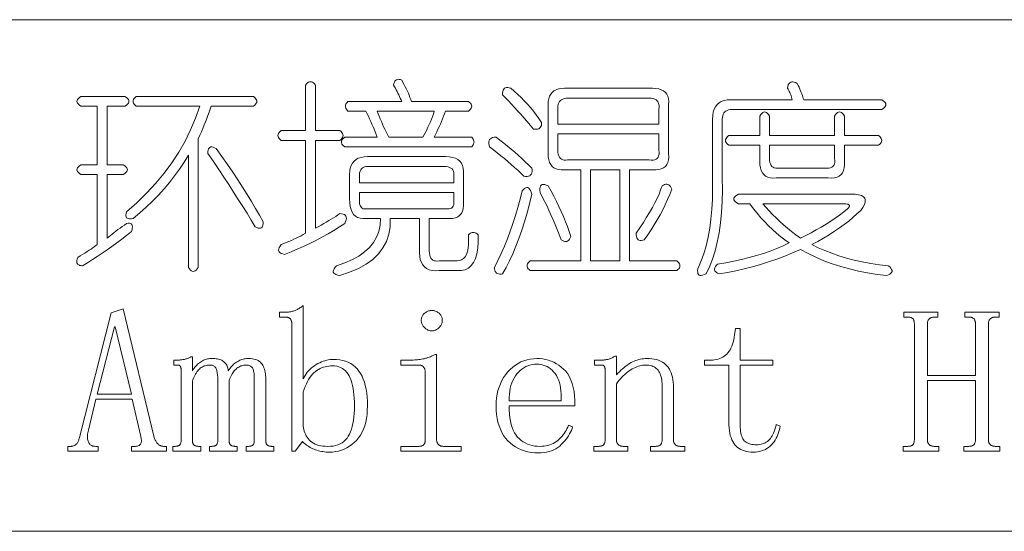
# Model space of a CAD drawing. Extents: x 1 to 297, y 1 to 210.
# Tile 79 of 171: x 175.62 to 185.99, y 29.56 to 34.95. Entities that reach past the tile are written whole.
import ezdxf

# ---------------------------------------------------------------- set-up
doc = ezdxf.new("R2010")
doc.units = 0

msp = doc.modelspace()

# ---------------------------------------------------------------- linework, layer by layer
at = {"color": 7, "lineweight": 13}
for p, q in [((1.306, 34.953), (219.321, 34.953)), ((1.306, 29.565), (219.321, 29.565))]:
    msp.add_line(p, q, dxfattribs=at)
for points in [[(179.554, 34.265), (179.558, 34.281), (179.563, 34.294), (179.569, 34.305), (179.576, 34.314), (179.584, 34.321), (179.593, 34.325), (179.603, 34.326), (179.614, 34.325), (179.626, 34.322), (179.64, 34.316), (179.653, 34.292), (179.666, 34.269), (179.678, 34.246), (179.689, 34.223), (179.7, 34.201), (179.71, 34.178), (179.719, 34.157), (179.727, 34.135), (179.735, 34.114), (179.743, 34.093), (180.342, 34.093), (180.355, 34.083), (180.364, 34.073), (180.371, 34.063), (180.375, 34.052), (180.377, 34.042), (180.375, 34.032), (180.371, 34.021), (180.364, 34.011), (180.355, 34.001), (180.342, 33.991), (180.103, 33.991), (180.092, 33.963), (180.081, 33.936), (180.07, 33.908), (180.059, 33.881), (180.047, 33.853), (180.035, 33.826), (180.022, 33.799), (180.009, 33.771), (179.996, 33.744), (179.982, 33.716), (180.377, 33.716), (180.386, 33.706), (180.393, 33.696), (180.398, 33.685), (180.401, 33.675), (180.402, 33.665), (180.401, 33.655), (180.398, 33.644), (180.393, 33.634), (180.386, 33.624), (180.377, 33.613), (179.04, 33.613), (179.027, 33.624), (179.018, 33.634), (179.011, 33.644), (179.007, 33.655), (179.005, 33.665), (179.007, 33.675), (179.011, 33.685), (179.018, 33.696), (179.027, 33.706), (179.04, 33.716), (179.383, 33.716), (179.372, 33.744), (179.361, 33.771), (179.35, 33.799), (179.339, 33.826), (179.327, 33.853), (179.315, 33.881), (179.302, 33.908), (179.289, 33.936), (179.276, 33.963), (179.262, 33.991), (179.074, 33.991), (179.065, 34.001), (179.057, 34.011), (179.052, 34.021), (179.049, 34.032), (179.048, 34.042), (179.049, 34.052), (179.052, 34.063), (179.057, 34.073), (179.065, 34.083), (179.074, 34.093), (179.64, 34.093), (179.633, 34.111), (179.625, 34.128), (179.618, 34.145), (179.609, 34.162), (179.601, 34.179), (179.592, 34.196), (179.583, 34.213), (179.574, 34.231), (179.564, 34.248)], [(178.731, 34.265), (178.731, 33.785), (178.988, 33.785), (179.001, 33.775), (179.01, 33.764), (179.017, 33.754), (179.021, 33.744), (179.023, 33.733), (179.021, 33.723), (179.017, 33.713), (179.01, 33.703), (179.001, 33.692), (178.988, 33.682), (178.731, 33.682), (178.731, 32.756), (178.761, 32.773), (178.791, 32.79), (178.819, 32.806), (178.846, 32.822), (178.872, 32.838), (178.898, 32.853), (178.922, 32.868), (178.945, 32.882), (178.967, 32.897), (178.988, 32.911), (179.007, 32.91), (179.023, 32.906), (179.036, 32.901), (179.046, 32.894), (179.053, 32.885), (179.056, 32.874), (179.057, 32.86), (179.054, 32.845), (179.048, 32.827), (179.04, 32.808), (178.984, 32.771), (178.926, 32.734), (178.867, 32.699), (178.807, 32.665), (178.744, 32.632), (178.68, 32.6), (178.614, 32.569), (178.546, 32.539), (178.477, 32.51), (178.405, 32.482), (178.387, 32.486), (178.371, 32.492), (178.359, 32.498), (178.35, 32.507), (178.345, 32.516), (178.344, 32.527), (178.345, 32.54), (178.35, 32.553), (178.359, 32.568), (178.371, 32.585), (178.398, 32.595), (178.425, 32.606), (178.452, 32.617), (178.478, 32.629), (178.504, 32.641), (178.529, 32.653), (178.555, 32.665), (178.58, 32.678), (178.604, 32.691), (178.628, 32.705), (178.628, 33.682), (178.371, 33.682), (178.359, 33.692), (178.349, 33.703), (178.342, 33.713), (178.338, 33.723), (178.337, 33.733), (178.338, 33.744), (178.342, 33.754), (178.349, 33.764), (178.359, 33.775), (178.371, 33.785), (178.628, 33.785), (178.628, 34.265), (178.639, 34.277), (178.649, 34.287), (178.659, 34.294), (178.669, 34.298), (178.68, 34.299), (178.69, 34.298), (178.7, 34.294), (178.71, 34.287), (178.721, 34.277)], [(180.788, 34.231), (180.825, 34.199), (180.862, 34.167), (180.897, 34.133), (180.931, 34.099), (180.964, 34.063), (180.996, 34.027), (181.027, 33.989), (181.057, 33.951), (181.086, 33.911), (181.114, 33.871), (181.113, 33.854), (181.111, 33.84), (181.106, 33.828), (181.1, 33.818), (181.092, 33.811), (181.083, 33.805), (181.072, 33.801), (181.059, 33.799), (181.044, 33.8), (181.028, 33.802), (180.994, 33.843), (180.96, 33.882), (180.927, 33.921), (180.894, 33.958), (180.861, 33.995), (180.829, 34.03), (180.797, 34.065), (180.765, 34.098), (180.734, 34.131), (180.702, 34.162), (180.703, 34.181), (180.706, 34.198), (180.71, 34.211), (180.716, 34.222), (180.724, 34.231), (180.733, 34.236), (180.745, 34.239), (180.757, 34.239), (180.772, 34.236)], [(181.354, 34.231), (182.28, 34.231), (182.315, 34.229), (182.347, 34.224), (182.374, 34.215), (182.398, 34.203), (182.417, 34.188), (182.432, 34.169), (182.443, 34.147), (182.45, 34.121), (182.452, 34.092), (182.451, 34.059), (182.451, 33.545), (182.452, 33.509), (182.45, 33.478), (182.443, 33.45), (182.432, 33.427), (182.417, 33.408), (182.398, 33.393), (182.374, 33.382), (182.347, 33.375), (182.315, 33.372), (182.28, 33.373), (182.04, 33.373), (182.04, 32.413), (182.537, 32.413), (182.549, 32.403), (182.559, 32.393), (182.566, 32.383), (182.57, 32.372), (182.571, 32.362), (182.57, 32.352), (182.566, 32.341), (182.559, 32.331), (182.549, 32.321), (182.537, 32.311), (180.994, 32.311), (180.982, 32.321), (180.972, 32.331), (180.965, 32.341), (180.961, 32.352), (180.96, 32.362), (180.961, 32.372), (180.965, 32.383), (180.972, 32.393), (180.982, 32.403), (180.994, 32.413), (181.525, 32.413), (181.525, 33.373), (181.354, 33.373), (181.321, 33.372), (181.292, 33.375), (181.266, 33.382), (181.244, 33.393), (181.225, 33.408), (181.21, 33.427), (181.198, 33.45), (181.189, 33.478), (181.184, 33.509), (181.182, 33.545), (181.182, 34.059), (181.184, 34.092), (181.189, 34.121), (181.198, 34.147), (181.21, 34.169), (181.225, 34.188), (181.244, 34.203), (181.266, 34.215), (181.292, 34.224), (181.321, 34.229)], [(183.805, 34.282), (183.815, 34.262), (183.825, 34.242), (183.833, 34.223), (183.841, 34.205), (183.848, 34.188), (183.855, 34.171), (183.861, 34.155), (183.866, 34.139), (183.87, 34.125), (183.874, 34.111), (184.697, 34.111), (184.712, 34.1), (184.724, 34.09), (184.733, 34.08), (184.738, 34.069), (184.74, 34.059), (184.738, 34.049), (184.733, 34.039), (184.724, 34.028), (184.712, 34.018), (184.697, 34.008), (183.12, 34.008), (183.1, 34.007), (183.083, 34.004), (183.067, 33.998), (183.054, 33.991), (183.042, 33.982), (183.033, 33.971), (183.026, 33.957), (183.021, 33.942), (183.018, 33.924), (183.017, 33.905), (183.017, 33.288), (183.018, 33.16), (183.015, 33.039), (183.009, 32.923), (182.998, 32.813), (182.982, 32.709), (182.963, 32.611), (182.94, 32.519), (182.913, 32.432), (182.881, 32.351), (182.845, 32.276), (182.826, 32.268), (182.809, 32.262), (182.794, 32.259), (182.782, 32.26), (182.773, 32.263), (182.765, 32.27), (182.76, 32.28), (182.758, 32.293), (182.757, 32.309), (182.76, 32.328), (182.792, 32.405), (182.821, 32.487), (182.846, 32.573), (182.867, 32.662), (182.884, 32.756), (182.897, 32.854), (182.907, 32.957), (182.913, 33.063), (182.915, 33.173), (182.914, 33.288), (182.914, 33.905), (182.916, 33.944), (182.921, 33.979), (182.931, 34.01), (182.944, 34.037), (182.961, 34.059), (182.982, 34.078), (183.006, 34.092), (183.035, 34.102), (183.067, 34.109), (183.103, 34.111), (183.754, 34.111), (183.75, 34.124), (183.746, 34.137), (183.742, 34.15), (183.737, 34.163), (183.732, 34.175), (183.727, 34.187), (183.722, 34.198), (183.716, 34.209), (183.709, 34.22), (183.702, 34.231), (183.707, 34.25), (183.712, 34.266), (183.719, 34.278), (183.727, 34.288), (183.737, 34.295), (183.748, 34.298), (183.76, 34.299), (183.774, 34.296), (183.789, 34.291)], [(176.262, 34.145), (176.725, 34.145), (176.741, 34.135), (176.753, 34.124), (176.761, 34.114), (176.766, 34.104), (176.768, 34.093), (176.766, 34.083), (176.761, 34.073), (176.753, 34.063), (176.741, 34.052), (176.725, 34.042), (176.537, 34.042), (176.537, 33.425), (176.708, 33.425), (176.724, 33.415), (176.736, 33.404), (176.744, 33.394), (176.749, 33.384), (176.751, 33.373), (176.749, 33.363), (176.744, 33.353), (176.736, 33.343), (176.724, 33.332), (176.708, 33.322), (176.537, 33.322), (176.537, 32.653), (176.554, 32.667), (176.572, 32.682), (176.591, 32.696), (176.611, 32.711), (176.631, 32.726), (176.652, 32.742), (176.674, 32.758), (176.696, 32.774), (176.719, 32.791), (176.743, 32.808), (176.758, 32.81), (176.772, 32.81), (176.783, 32.807), (176.792, 32.802), (176.798, 32.795), (176.802, 32.785), (176.804, 32.773), (176.803, 32.758), (176.8, 32.741), (176.794, 32.722), (176.743, 32.681), (176.691, 32.642), (176.64, 32.603), (176.588, 32.566), (176.537, 32.529), (176.485, 32.494), (176.434, 32.459), (176.383, 32.426), (176.331, 32.393), (176.28, 32.362), (176.264, 32.363), (176.25, 32.365), (176.239, 32.37), (176.23, 32.376), (176.224, 32.383), (176.22, 32.393), (176.218, 32.404), (176.219, 32.417), (176.223, 32.431), (176.228, 32.448), (176.255, 32.465), (176.28, 32.481), (176.304, 32.496), (176.327, 32.511), (176.348, 32.525), (176.368, 32.538), (176.387, 32.551), (176.404, 32.563), (176.42, 32.574), (176.434, 32.585), (176.434, 33.322), (176.262, 33.322), (176.247, 33.332), (176.235, 33.343), (176.227, 33.353), (176.221, 33.363), (176.22, 33.373), (176.221, 33.384), (176.227, 33.394), (176.235, 33.404), (176.247, 33.415), (176.262, 33.425), (176.434, 33.425), (176.434, 34.042), (176.262, 34.042), (176.247, 34.052), (176.235, 34.063), (176.227, 34.073), (176.221, 34.083), (176.22, 34.093), (176.221, 34.104), (176.227, 34.114), (176.235, 34.124), (176.247, 34.135)], [(176.845, 34.145), (178.08, 34.145), (178.092, 34.135), (178.102, 34.124), (178.108, 34.114), (178.113, 34.104), (178.114, 34.093), (178.113, 34.083), (178.108, 34.073), (178.102, 34.063), (178.092, 34.052), (178.08, 34.042), (177.634, 34.042), (177.623, 34.011), (177.612, 33.979), (177.6, 33.946), (177.587, 33.913), (177.574, 33.879), (177.56, 33.845), (177.545, 33.809), (177.53, 33.773), (177.514, 33.737), (177.497, 33.699), (177.497, 32.345), (177.486, 32.329), (177.476, 32.317), (177.466, 32.309), (177.456, 32.304), (177.445, 32.302), (177.435, 32.304), (177.425, 32.309), (177.415, 32.317), (177.404, 32.329), (177.394, 32.345), (177.394, 33.528), (177.348, 33.453), (177.299, 33.38), (177.248, 33.309), (177.194, 33.24), (177.137, 33.172), (177.077, 33.106), (177.015, 33.042), (176.95, 32.979), (176.882, 32.918), (176.811, 32.859), (176.792, 32.857), (176.775, 32.856), (176.762, 32.858), (176.751, 32.862), (176.743, 32.868), (176.737, 32.876), (176.734, 32.886), (176.734, 32.898), (176.737, 32.912), (176.743, 32.928), (176.852, 33.025), (176.954, 33.126), (177.05, 33.23), (177.137, 33.336), (177.218, 33.446), (177.292, 33.559), (177.358, 33.675), (177.417, 33.794), (177.469, 33.917), (177.514, 34.042), (176.845, 34.042), (176.833, 34.052), (176.823, 34.063), (176.817, 34.073), (176.812, 34.083), (176.811, 34.093), (176.812, 34.104), (176.817, 34.114), (176.823, 34.124), (176.833, 34.135)], [(182.245, 34.128), (181.388, 34.128), (181.369, 34.127), (181.351, 34.124), (181.336, 34.118), (181.322, 34.111), (181.311, 34.102), (181.302, 34.091), (181.295, 34.077), (181.289, 34.062), (181.286, 34.044), (181.285, 34.025), (181.285, 33.853), (182.348, 33.853), (182.348, 34.008), (182.35, 34.031), (182.35, 34.051), (182.346, 34.069), (182.34, 34.085), (182.331, 34.098), (182.319, 34.109), (182.305, 34.117), (182.288, 34.123), (182.268, 34.127)], [(179.982, 33.991), (179.383, 33.991), (179.393, 33.963), (179.404, 33.936), (179.415, 33.908), (179.426, 33.881), (179.438, 33.853), (179.45, 33.826), (179.463, 33.799), (179.476, 33.771), (179.489, 33.744), (179.503, 33.716), (179.863, 33.716), (179.882, 33.753), (179.9, 33.788), (179.917, 33.82), (179.931, 33.851), (179.944, 33.879), (179.955, 33.906), (179.965, 33.93), (179.972, 33.952), (179.978, 33.972)], [(184.2, 33.939), (184.21, 33.955), (184.22, 33.967), (184.23, 33.975), (184.241, 33.98), (184.251, 33.982), (184.261, 33.98), (184.272, 33.975), (184.282, 33.967), (184.292, 33.955), (184.303, 33.939), (184.303, 33.733), (184.663, 33.733), (184.675, 33.723), (184.684, 33.713), (184.691, 33.703), (184.695, 33.692), (184.697, 33.682), (184.695, 33.672), (184.691, 33.661), (184.684, 33.651), (184.675, 33.641), (184.663, 33.631), (184.303, 33.631), (184.303, 33.459), (184.304, 33.423), (184.301, 33.392), (184.294, 33.365), (184.283, 33.341), (184.268, 33.322), (184.249, 33.307), (184.226, 33.296), (184.198, 33.289), (184.167, 33.286), (184.131, 33.288), (183.583, 33.288), (183.55, 33.286), (183.521, 33.289), (183.495, 33.296), (183.473, 33.307), (183.454, 33.322), (183.439, 33.341), (183.426, 33.365), (183.418, 33.392), (183.413, 33.423), (183.411, 33.459), (183.411, 33.631), (183.085, 33.631), (183.073, 33.641), (183.063, 33.651), (183.057, 33.661), (183.052, 33.672), (183.051, 33.682), (183.052, 33.692), (183.057, 33.703), (183.063, 33.713), (183.073, 33.723), (183.085, 33.733), (183.411, 33.733), (183.411, 33.939), (183.421, 33.955), (183.432, 33.967), (183.442, 33.975), (183.452, 33.98), (183.462, 33.982), (183.473, 33.98), (183.483, 33.975), (183.493, 33.967), (183.504, 33.955), (183.514, 33.939), (183.514, 33.733), (184.2, 33.733)], [(180.634, 33.716), (180.675, 33.685), (180.715, 33.654), (180.754, 33.622), (180.793, 33.59), (180.831, 33.558), (180.868, 33.525), (180.905, 33.492), (180.941, 33.458), (180.976, 33.425), (181.011, 33.391), (181.013, 33.371), (181.013, 33.354), (181.011, 33.34), (181.006, 33.327), (180.998, 33.318), (180.988, 33.31), (180.976, 33.305), (180.962, 33.303), (180.945, 33.303), (180.925, 33.305), (180.894, 33.336), (180.862, 33.367), (180.828, 33.397), (180.794, 33.428), (180.758, 33.459), (180.722, 33.49), (180.684, 33.521), (180.646, 33.552), (180.606, 33.583), (180.565, 33.613), (180.56, 33.633), (180.557, 33.65), (180.557, 33.666), (180.56, 33.679), (180.565, 33.691), (180.574, 33.7), (180.585, 33.707), (180.598, 33.712), (180.615, 33.715)], [(182.348, 33.751), (181.285, 33.751), (181.285, 33.579), (181.286, 33.557), (181.289, 33.537), (181.295, 33.519), (181.302, 33.505), (181.311, 33.493), (181.322, 33.485), (181.336, 33.478), (181.351, 33.475), (181.369, 33.474), (181.388, 33.476), (182.245, 33.476), (182.268, 33.474), (182.288, 33.475), (182.305, 33.478), (182.319, 33.485), (182.331, 33.493), (182.34, 33.505), (182.346, 33.519), (182.35, 33.537), (182.35, 33.557), (182.348, 33.579)], [(177.6, 33.545), (177.6, 33.564), (177.603, 33.58), (177.607, 33.593), (177.613, 33.602), (177.621, 33.609), (177.631, 33.613), (177.642, 33.613), (177.654, 33.611), (177.669, 33.605), (177.685, 33.596), (177.746, 33.511), (177.804, 33.428), (177.86, 33.347), (177.913, 33.267), (177.964, 33.189), (178.012, 33.113), (178.059, 33.038), (178.102, 32.965), (178.144, 32.894), (178.182, 32.825), (178.182, 32.806), (178.179, 32.79), (178.175, 32.777), (178.169, 32.767), (178.161, 32.761), (178.152, 32.757), (178.141, 32.756), (178.128, 32.759), (178.113, 32.765), (178.097, 32.773), (178.055, 32.843), (178.011, 32.914), (177.966, 32.987), (177.919, 33.061), (177.87, 33.138), (177.819, 33.216), (177.767, 33.295), (177.713, 33.377), (177.657, 33.46)], [(184.2, 33.631), (183.514, 33.631), (183.514, 33.493), (183.515, 33.471), (183.518, 33.451), (183.523, 33.434), (183.53, 33.419), (183.54, 33.408), (183.551, 33.399), (183.564, 33.393), (183.58, 33.389), (183.597, 33.389), (183.617, 33.391), (184.097, 33.391), (184.119, 33.389), (184.139, 33.389), (184.156, 33.393), (184.171, 33.399), (184.182, 33.408), (184.191, 33.419), (184.198, 33.434), (184.201, 33.451), (184.202, 33.471), (184.2, 33.493)], [(179.28, 33.511), (180.103, 33.511), (180.141, 33.509), (180.176, 33.503), (180.206, 33.494), (180.231, 33.48), (180.253, 33.463), (180.269, 33.443), (180.281, 33.418), (180.289, 33.39), (180.292, 33.358), (180.291, 33.322), (180.291, 33.031), (180.292, 32.995), (180.289, 32.963), (180.281, 32.936), (180.269, 32.913), (180.253, 32.893), (180.231, 32.878), (180.206, 32.867), (180.176, 32.861), (180.141, 32.858), (180.103, 32.859), (179.931, 32.859), (179.931, 32.516), (179.932, 32.494), (179.935, 32.474), (179.94, 32.457), (179.948, 32.442), (179.957, 32.431), (179.968, 32.422), (179.981, 32.415), (179.997, 32.412), (180.014, 32.411), (180.034, 32.413), (180.223, 32.413), (180.248, 32.416), (180.271, 32.424), (180.291, 32.438), (180.308, 32.457), (180.321, 32.482), (180.332, 32.512), (180.339, 32.548), (180.343, 32.589), (180.344, 32.636), (180.342, 32.688), (180.353, 32.697), (180.363, 32.704), (180.373, 32.709), (180.384, 32.712), (180.394, 32.713), (180.404, 32.712), (180.415, 32.709), (180.425, 32.704), (180.435, 32.697), (180.445, 32.688), (180.446, 32.613), (180.442, 32.546), (180.432, 32.488), (180.418, 32.438), (180.398, 32.396), (180.373, 32.363), (180.343, 32.337), (180.308, 32.32), (180.268, 32.311), (180.223, 32.311), (180.034, 32.311), (179.995, 32.309), (179.96, 32.313), (179.929, 32.32), (179.902, 32.333), (179.88, 32.349), (179.861, 32.37), (179.847, 32.396), (179.836, 32.426), (179.83, 32.46), (179.828, 32.499), (179.828, 32.859), (179.52, 32.859), (179.517, 32.773), (179.504, 32.693), (179.479, 32.618), (179.443, 32.549), (179.395, 32.486), (179.337, 32.429), (179.266, 32.378), (179.185, 32.333), (179.092, 32.293), (178.988, 32.259), (178.966, 32.263), (178.948, 32.269), (178.935, 32.276), (178.925, 32.284), (178.92, 32.293), (178.918, 32.304), (178.921, 32.317), (178.928, 32.33), (178.939, 32.346), (178.954, 32.362), (179.042, 32.392), (179.121, 32.426), (179.19, 32.464), (179.25, 32.507), (179.301, 32.555), (179.343, 32.607), (179.375, 32.663), (179.398, 32.724), (179.412, 32.789), (179.417, 32.859), (179.262, 32.859), (179.23, 32.858), (179.201, 32.862), (179.175, 32.87), (179.153, 32.884), (179.134, 32.902), (179.118, 32.925), (179.107, 32.953), (179.098, 32.985), (179.093, 33.023), (179.091, 33.065), (179.091, 33.322), (179.093, 33.358), (179.099, 33.39), (179.108, 33.418), (179.121, 33.443), (179.138, 33.463), (179.159, 33.48), (179.183, 33.494), (179.212, 33.503), (179.244, 33.509)], [(180.085, 33.408), (179.28, 33.408), (179.263, 33.407), (179.249, 33.404), (179.236, 33.398), (179.225, 33.391), (179.215, 33.382), (179.208, 33.371), (179.202, 33.357), (179.197, 33.342), (179.195, 33.324), (179.194, 33.305), (179.194, 33.236), (180.188, 33.236), (180.188, 33.305), (180.19, 33.324), (180.19, 33.342), (180.186, 33.357), (180.18, 33.371), (180.171, 33.382), (180.159, 33.391), (180.145, 33.398), (180.128, 33.404), (180.108, 33.407)], [(181.937, 33.373), (181.628, 33.373), (181.628, 32.413), (181.937, 32.413)], [(180.908, 33.151), (180.922, 33.166), (180.934, 33.177), (180.946, 33.183), (180.958, 33.186), (180.968, 33.185), (180.978, 33.179), (180.987, 33.17), (180.996, 33.156), (181.004, 33.138), (181.011, 33.116), (180.986, 33.015), (180.96, 32.918), (180.933, 32.825), (180.904, 32.735), (180.874, 32.649), (180.842, 32.567), (180.809, 32.489), (180.775, 32.414), (180.74, 32.343), (180.702, 32.276), (180.686, 32.274), (180.672, 32.274), (180.659, 32.275), (180.648, 32.279), (180.638, 32.285), (180.63, 32.293), (180.624, 32.303), (180.62, 32.315), (180.618, 32.329), (180.617, 32.345), (180.654, 32.418), (180.689, 32.492), (180.722, 32.569), (180.754, 32.647), (180.784, 32.726), (180.812, 32.808), (180.839, 32.891), (180.864, 32.976), (180.887, 33.062)], [(181.182, 33.202), (181.213, 33.147), (181.241, 33.093), (181.269, 33.039), (181.295, 32.985), (181.32, 32.932), (181.343, 32.879), (181.365, 32.826), (181.385, 32.774), (181.405, 32.722), (181.423, 32.671), (181.415, 32.655), (181.407, 32.642), (181.399, 32.631), (181.39, 32.624), (181.38, 32.619), (181.369, 32.617), (181.358, 32.618), (181.346, 32.621), (181.333, 32.627), (181.32, 32.636), (181.299, 32.691), (181.278, 32.744), (181.256, 32.796), (181.235, 32.847), (181.212, 32.898), (181.19, 32.947), (181.167, 32.995), (181.144, 33.042), (181.121, 33.088), (181.097, 33.133), (181.095, 33.156), (181.095, 33.175), (181.097, 33.19), (181.102, 33.202), (181.11, 33.211), (181.119, 33.216), (181.132, 33.217), (181.146, 33.216), (181.163, 33.211)], [(182.383, 33.202), (182.396, 33.211), (182.409, 33.217), (182.421, 33.221), (182.432, 33.221), (182.443, 33.219), (182.452, 33.214), (182.462, 33.207), (182.47, 33.197), (182.478, 33.183), (182.485, 33.168), (182.464, 33.113), (182.441, 33.059), (182.416, 33.005), (182.389, 32.951), (182.361, 32.898), (182.331, 32.845), (182.299, 32.792), (182.266, 32.74), (182.231, 32.688), (182.194, 32.636), (182.178, 32.631), (182.163, 32.628), (182.15, 32.628), (182.139, 32.631), (182.13, 32.636), (182.122, 32.645), (182.116, 32.655), (182.112, 32.669), (182.109, 32.686), (182.108, 32.705), (182.148, 32.762), (182.185, 32.818), (182.219, 32.872), (182.251, 32.924), (182.28, 32.975), (182.306, 33.024), (182.329, 33.071), (182.35, 33.116), (182.367, 33.16)], [(180.188, 33.133), (179.194, 33.133), (179.194, 33.048), (179.195, 33.028), (179.197, 33.011), (179.202, 32.997), (179.208, 32.985), (179.215, 32.975), (179.225, 32.967), (179.236, 32.963), (179.249, 32.96), (179.263, 32.96), (179.28, 32.962), (180.103, 32.962), (180.122, 32.96), (180.139, 32.961), (180.153, 32.964), (180.166, 32.97), (180.175, 32.979), (180.183, 32.991), (180.188, 33.005), (180.19, 33.022), (180.19, 33.042), (180.188, 33.065)], [(183.188, 33.116), (184.371, 33.116), (184.415, 33.115), (184.452, 33.109), (184.481, 33.101), (184.503, 33.089), (184.517, 33.073), (184.523, 33.055), (184.522, 33.032), (184.514, 33.007), (184.498, 32.977), (184.474, 32.945), (184.435, 32.907), (184.393, 32.87), (184.348, 32.833), (184.301, 32.797), (184.251, 32.761), (184.198, 32.725), (184.143, 32.689), (184.084, 32.654), (184.023, 32.619), (183.96, 32.585), (184.026, 32.552), (184.096, 32.521), (184.169, 32.493), (184.245, 32.467), (184.324, 32.443), (184.406, 32.422), (184.491, 32.404), (184.58, 32.387), (184.671, 32.373), (184.765, 32.362), (184.781, 32.349), (184.792, 32.336), (184.8, 32.324), (184.804, 32.313), (184.804, 32.302), (184.8, 32.292), (184.793, 32.283), (184.782, 32.274), (184.767, 32.266), (184.748, 32.259), (184.647, 32.271), (184.547, 32.287), (184.45, 32.305), (184.356, 32.328), (184.264, 32.353), (184.174, 32.383), (184.087, 32.415), (184.002, 32.451), (183.92, 32.491), (183.84, 32.533), (183.757, 32.497), (183.674, 32.463), (183.59, 32.431), (183.505, 32.402), (183.42, 32.375), (183.334, 32.35), (183.247, 32.328), (183.159, 32.309), (183.071, 32.291), (182.982, 32.276), (182.967, 32.283), (182.954, 32.291), (182.945, 32.3), (182.939, 32.309), (182.935, 32.319), (182.935, 32.33), (182.938, 32.341), (182.944, 32.353), (182.953, 32.366), (182.965, 32.379), (183.053, 32.394), (183.138, 32.41), (183.22, 32.428), (183.3, 32.448), (183.377, 32.469), (183.451, 32.492), (183.522, 32.517), (183.591, 32.544), (183.657, 32.572), (183.72, 32.602), (183.675, 32.634), (183.632, 32.668), (183.589, 32.704), (183.547, 32.742), (183.505, 32.782), (183.465, 32.824), (183.424, 32.868), (183.385, 32.915), (183.346, 32.963), (183.308, 33.013), (183.188, 33.013), (183.17, 33.024), (183.155, 33.034), (183.145, 33.044), (183.139, 33.055), (183.137, 33.065), (183.139, 33.075), (183.145, 33.085), (183.155, 33.096), (183.17, 33.106)], [(184.303, 33.013), (183.445, 33.013), (183.477, 32.976), (183.51, 32.939), (183.546, 32.902), (183.583, 32.865), (183.621, 32.829), (183.661, 32.793), (183.703, 32.758), (183.747, 32.723), (183.792, 32.688), (183.84, 32.653), (183.897, 32.681), (183.953, 32.71), (184.007, 32.739), (184.059, 32.769), (184.11, 32.799), (184.159, 32.83), (184.206, 32.862), (184.251, 32.895), (184.295, 32.928), (184.337, 32.962), (184.346, 32.972), (184.352, 32.981), (184.355, 32.988), (184.356, 32.995), (184.354, 33.001), (184.349, 33.005), (184.342, 33.009), (184.331, 33.011), (184.318, 33.013)], [(178.603, 31.171), (178.612, 31.189), (178.622, 31.207), (178.633, 31.224), (178.645, 31.24), (178.658, 31.255), (178.672, 31.27), (178.688, 31.284), (178.704, 31.297), (178.721, 31.309), (178.74, 31.321), (178.758, 31.331), (178.777, 31.341), (178.795, 31.349), (178.814, 31.356), (178.832, 31.362), (178.85, 31.367), (178.867, 31.371), (178.885, 31.374), (178.902, 31.376), (178.92, 31.376), (178.955, 31.375), (178.988, 31.371), (179.02, 31.365), (179.049, 31.356), (179.077, 31.345), (179.103, 31.332), (179.128, 31.315), (179.15, 31.297), (179.171, 31.276), (179.19, 31.252), (179.207, 31.226), (179.222, 31.198), (179.236, 31.167), (179.247, 31.134), (179.257, 31.099), (179.265, 31.061), (179.272, 31.021), (179.276, 30.979), (179.279, 30.935), (179.28, 30.888), (179.278, 30.841), (179.275, 30.796), (179.269, 30.754), (179.261, 30.714), (179.251, 30.677), (179.238, 30.641), (179.223, 30.608), (179.206, 30.578), (179.186, 30.549), (179.164, 30.523), (179.14, 30.5), (179.115, 30.479), (179.089, 30.46), (179.062, 30.444), (179.034, 30.43), (179.005, 30.419), (178.975, 30.41), (178.943, 30.404), (178.911, 30.4), (178.877, 30.399), (178.86, 30.399), (178.843, 30.4), (178.827, 30.402), (178.81, 30.404), (178.794, 30.407), (178.779, 30.41), (178.763, 30.414), (178.748, 30.418), (178.733, 30.423), (178.718, 30.429), (178.704, 30.435), (178.69, 30.442), (178.676, 30.449), (178.663, 30.457), (178.651, 30.465), (178.639, 30.473), (178.627, 30.482), (178.615, 30.491), (178.604, 30.5), (178.594, 30.511), (178.517, 30.408), (178.482, 30.408), (178.482, 31.753), (178.482, 31.76), (178.482, 31.766), (178.481, 31.772), (178.48, 31.778), (178.478, 31.783), (178.476, 31.788), (178.474, 31.793), (178.472, 31.797), (178.469, 31.801), (178.465, 31.805), (178.462, 31.808), (178.457, 31.811), (178.453, 31.814), (178.448, 31.816), (178.442, 31.818), (178.436, 31.819), (178.429, 31.82), (178.421, 31.821), (178.414, 31.822), (178.405, 31.822), (178.354, 31.822), (178.354, 31.873), (178.431, 31.873), (178.44, 31.874), (178.448, 31.874), (178.457, 31.875), (178.465, 31.876), (178.474, 31.878), (178.482, 31.88), (178.491, 31.882), (178.5, 31.884), (178.508, 31.887), (178.517, 31.891), (178.525, 31.894), (178.534, 31.898), (178.542, 31.902), (178.551, 31.907), (178.56, 31.912), (178.568, 31.917), (178.577, 31.923), (178.585, 31.929), (178.594, 31.935), (178.603, 31.942)], [(176.803, 30.956), (176.417, 30.956), (176.34, 30.631), (176.337, 30.615), (176.334, 30.601), (176.332, 30.587), (176.331, 30.574), (176.331, 30.561), (176.331, 30.549), (176.332, 30.537), (176.334, 30.526), (176.337, 30.516), (176.34, 30.506), (176.344, 30.497), (176.348, 30.489), (176.354, 30.482), (176.36, 30.476), (176.368, 30.471), (176.376, 30.467), (176.385, 30.463), (176.395, 30.461), (176.405, 30.46), (176.417, 30.459), (176.443, 30.459), (176.443, 30.408), (176.125, 30.408), (176.125, 30.459), (176.151, 30.459), (176.158, 30.459), (176.164, 30.46), (176.171, 30.461), (176.177, 30.463), (176.183, 30.465), (176.189, 30.467), (176.195, 30.47), (176.2, 30.473), (176.206, 30.476), (176.211, 30.481), (176.216, 30.485), (176.221, 30.49), (176.225, 30.496), (176.229, 30.503), (176.232, 30.51), (176.236, 30.517), (176.239, 30.525), (176.241, 30.534), (176.243, 30.543), (176.245, 30.553), (176.58, 31.865), (176.708, 31.908), (177.034, 30.553), (177.037, 30.543), (177.041, 30.534), (177.045, 30.525), (177.049, 30.517), (177.053, 30.51), (177.058, 30.503), (177.062, 30.496), (177.067, 30.49), (177.072, 30.485), (177.077, 30.481), (177.082, 30.476), (177.087, 30.473), (177.093, 30.47), (177.099, 30.467), (177.105, 30.465), (177.111, 30.463), (177.117, 30.461), (177.123, 30.46), (177.13, 30.459), (177.137, 30.459), (177.163, 30.459), (177.163, 30.408), (176.794, 30.408), (176.794, 30.459), (176.828, 30.459), (176.838, 30.459), (176.847, 30.46), (176.856, 30.462), (176.863, 30.464), (176.87, 30.467), (176.876, 30.47), (176.881, 30.474), (176.886, 30.478), (176.89, 30.483), (176.893, 30.489), (176.895, 30.495), (176.896, 30.502), (176.898, 30.51), (176.898, 30.518), (176.898, 30.527), (176.897, 30.536), (176.896, 30.546), (176.894, 30.556), (176.891, 30.567), (176.888, 30.579)], [(179.957, 31.891), (179.965, 31.89), (179.974, 31.889), (179.982, 31.888), (179.99, 31.886), (179.997, 31.883), (180.005, 31.88), (180.013, 31.876), (180.02, 31.871), (180.027, 31.866), (180.034, 31.861), (180.04, 31.854), (180.046, 31.848), (180.051, 31.841), (180.056, 31.835), (180.06, 31.827), (180.063, 31.82), (180.065, 31.812), (180.067, 31.804), (180.068, 31.796), (180.068, 31.788), (180.068, 31.779), (180.067, 31.771), (180.065, 31.763), (180.063, 31.755), (180.06, 31.747), (180.056, 31.739), (180.051, 31.732), (180.046, 31.725), (180.04, 31.718), (180.034, 31.711), (180.027, 31.704), (180.02, 31.698), (180.013, 31.693), (180.005, 31.689), (179.997, 31.685), (179.99, 31.682), (179.982, 31.679), (179.974, 31.678), (179.965, 31.677), (179.957, 31.676), (179.948, 31.677), (179.94, 31.678), (179.932, 31.679), (179.924, 31.682), (179.916, 31.685), (179.908, 31.689), (179.901, 31.693), (179.894, 31.698), (179.887, 31.704), (179.88, 31.711), (179.873, 31.718), (179.867, 31.725), (179.862, 31.732), (179.858, 31.739), (179.854, 31.747), (179.851, 31.755), (179.848, 31.763), (179.847, 31.771), (179.846, 31.779), (179.845, 31.788), (179.846, 31.796), (179.847, 31.804), (179.848, 31.812), (179.851, 31.82), (179.854, 31.827), (179.858, 31.835), (179.862, 31.841), (179.867, 31.848), (179.873, 31.854), (179.88, 31.861), (179.887, 31.866), (179.894, 31.871), (179.901, 31.876), (179.908, 31.88), (179.916, 31.883), (179.924, 31.886), (179.932, 31.888), (179.94, 31.889), (179.948, 31.89)], [(185.82, 30.528), (185.82, 30.521), (185.82, 30.515), (185.822, 30.509), (185.823, 30.503), (185.825, 30.498), (185.827, 30.493), (185.83, 30.488), (185.833, 30.484), (185.837, 30.48), (185.841, 30.476), (185.845, 30.473), (185.85, 30.47), (185.855, 30.468), (185.86, 30.465), (185.866, 30.463), (185.871, 30.462), (185.877, 30.461), (185.884, 30.46), (185.89, 30.459), (185.897, 30.459), (185.94, 30.459), (185.94, 30.408), (185.562, 30.408), (185.562, 30.459), (185.605, 30.459), (185.614, 30.459), (185.621, 30.46), (185.629, 30.461), (185.636, 30.462), (185.642, 30.463), (185.648, 30.465), (185.653, 30.468), (185.657, 30.47), (185.662, 30.473), (185.665, 30.476), (185.669, 30.48), (185.672, 30.484), (185.674, 30.488), (185.676, 30.493), (185.678, 30.498), (185.68, 30.503), (185.681, 30.509), (185.682, 30.515), (185.682, 30.521), (185.682, 30.528), (185.682, 31.153), (185.177, 31.153), (185.177, 30.528), (185.177, 30.521), (185.178, 30.515), (185.179, 30.509), (185.18, 30.503), (185.182, 30.498), (185.184, 30.493), (185.187, 30.488), (185.191, 30.484), (185.194, 30.48), (185.198, 30.476), (185.203, 30.473), (185.207, 30.47), (185.212, 30.468), (185.217, 30.465), (185.223, 30.463), (185.229, 30.462), (185.235, 30.461), (185.241, 30.46), (185.247, 30.459), (185.254, 30.459), (185.297, 30.459), (185.297, 30.408), (184.92, 30.408), (184.92, 30.459), (184.962, 30.459), (184.971, 30.459), (184.979, 30.46), (184.986, 30.461), (184.993, 30.462), (184.999, 30.463), (185.005, 30.465), (185.01, 30.468), (185.015, 30.47), (185.019, 30.473), (185.023, 30.476), (185.026, 30.48), (185.029, 30.484), (185.031, 30.488), (185.033, 30.493), (185.035, 30.498), (185.037, 30.503), (185.038, 30.509), (185.039, 30.515), (185.039, 30.521), (185.04, 30.528), (185.04, 31.753), (185.039, 31.76), (185.039, 31.766), (185.038, 31.772), (185.037, 31.778), (185.035, 31.783), (185.033, 31.788), (185.031, 31.793), (185.029, 31.797), (185.026, 31.801), (185.023, 31.805), (185.019, 31.808), (185.015, 31.811), (185.01, 31.814), (185.005, 31.816), (184.999, 31.818), (184.993, 31.819), (184.986, 31.82), (184.979, 31.821), (184.971, 31.822), (184.962, 31.822), (184.928, 31.822), (184.928, 31.873), (185.288, 31.873), (185.288, 31.822), (185.254, 31.822), (185.247, 31.822), (185.241, 31.821), (185.235, 31.82), (185.229, 31.819), (185.223, 31.818), (185.217, 31.816), (185.212, 31.814), (185.207, 31.811), (185.203, 31.808), (185.198, 31.805), (185.194, 31.801), (185.191, 31.797), (185.187, 31.793), (185.184, 31.788), (185.182, 31.783), (185.18, 31.778), (185.179, 31.772), (185.178, 31.766), (185.177, 31.76), (185.177, 31.753), (185.177, 31.205), (185.682, 31.205), (185.682, 31.753), (185.682, 31.76), (185.682, 31.766), (185.681, 31.772), (185.68, 31.778), (185.678, 31.783), (185.676, 31.788), (185.674, 31.793), (185.672, 31.797), (185.669, 31.801), (185.665, 31.805), (185.662, 31.808), (185.657, 31.811), (185.653, 31.814), (185.648, 31.816), (185.642, 31.818), (185.636, 31.819), (185.629, 31.82), (185.621, 31.821), (185.614, 31.822), (185.605, 31.822), (185.571, 31.822), (185.571, 31.873), (185.931, 31.873), (185.931, 31.822), (185.897, 31.822), (185.89, 31.822), (185.884, 31.821), (185.877, 31.82), (185.871, 31.819), (185.866, 31.818), (185.86, 31.816), (185.855, 31.814), (185.85, 31.811), (185.845, 31.808), (185.841, 31.805), (185.837, 31.801), (185.833, 31.797), (185.83, 31.793), (185.827, 31.788), (185.825, 31.783), (185.823, 31.778), (185.822, 31.772), (185.82, 31.766), (185.82, 31.76), (185.82, 31.753)], [(176.622, 31.719), (176.614, 31.719), (176.434, 31.008), (176.794, 31.008)], [(183.205, 30.682), (183.206, 30.659), (183.207, 30.637), (183.209, 30.617), (183.212, 30.598), (183.216, 30.581), (183.221, 30.566), (183.226, 30.552), (183.233, 30.539), (183.24, 30.528), (183.248, 30.519), (183.257, 30.511), (183.267, 30.504), (183.278, 30.497), (183.289, 30.492), (183.302, 30.487), (183.315, 30.483), (183.329, 30.48), (183.344, 30.478), (183.36, 30.477), (183.377, 30.476), (183.394, 30.477), (183.41, 30.479), (183.425, 30.481), (183.44, 30.485), (183.454, 30.49), (183.467, 30.496), (183.48, 30.504), (183.492, 30.512), (183.503, 30.521), (183.514, 30.532), (183.524, 30.544), (183.533, 30.556), (183.542, 30.57), (183.55, 30.584), (183.557, 30.6), (183.563, 30.616), (183.569, 30.633), (183.574, 30.651), (183.579, 30.67), (183.583, 30.691), (183.625, 30.673), (183.621, 30.65), (183.616, 30.627), (183.61, 30.605), (183.603, 30.584), (183.594, 30.564), (183.585, 30.545), (183.574, 30.526), (183.562, 30.509), (183.549, 30.492), (183.535, 30.476), (183.52, 30.462), (183.504, 30.449), (183.487, 30.437), (183.47, 30.427), (183.451, 30.418), (183.431, 30.411), (183.41, 30.406), (183.389, 30.402), (183.366, 30.4), (183.342, 30.399), (183.317, 30.4), (183.294, 30.402), (183.271, 30.406), (183.25, 30.411), (183.23, 30.418), (183.211, 30.427), (183.194, 30.437), (183.178, 30.449), (183.163, 30.462), (183.15, 30.476), (183.137, 30.493), (183.126, 30.511), (183.117, 30.53), (183.109, 30.552), (183.101, 30.575), (183.096, 30.6), (183.091, 30.626), (183.088, 30.655), (183.086, 30.685), (183.085, 30.716), (183.085, 31.316), (182.828, 31.316), (182.828, 31.368), (182.897, 31.368), (182.917, 31.368), (182.936, 31.37), (182.955, 31.373), (182.973, 31.378), (182.99, 31.384), (183.006, 31.391), (183.022, 31.399), (183.037, 31.409), (183.051, 31.42), (183.064, 31.432), (183.076, 31.446), (183.088, 31.461), (183.098, 31.477), (183.108, 31.495), (183.116, 31.514), (183.124, 31.535), (183.131, 31.558), (183.137, 31.581), (183.141, 31.607), (183.145, 31.633), (183.154, 31.702), (183.205, 31.702), (183.205, 31.368), (183.548, 31.368), (183.548, 31.316), (183.205, 31.316)], [(179.888, 31.239), (179.888, 31.246), (179.888, 31.252), (179.887, 31.259), (179.885, 31.265), (179.884, 31.27), (179.882, 31.276), (179.88, 31.281), (179.877, 31.286), (179.874, 31.29), (179.871, 31.295), (179.867, 31.299), (179.863, 31.303), (179.858, 31.306), (179.853, 31.309), (179.848, 31.311), (179.841, 31.313), (179.834, 31.314), (179.827, 31.315), (179.819, 31.316), (179.811, 31.316), (179.631, 31.316), (179.631, 31.368), (179.717, 31.368), (179.732, 31.368), (179.747, 31.368), (179.762, 31.369), (179.777, 31.37), (179.792, 31.371), (179.806, 31.372), (179.821, 31.374), (179.835, 31.376), (179.849, 31.378), (179.863, 31.381), (179.876, 31.383), (179.89, 31.387), (179.903, 31.39), (179.916, 31.394), (179.929, 31.399), (179.942, 31.404), (179.954, 31.409), (179.967, 31.415), (179.979, 31.421), (179.991, 31.428), (180.008, 31.428), (180.008, 30.528), (180.008, 30.521), (180.009, 30.515), (180.01, 30.509), (180.012, 30.503), (180.014, 30.498), (180.016, 30.493), (180.019, 30.488), (180.022, 30.484), (180.026, 30.48), (180.03, 30.476), (180.034, 30.473), (180.039, 30.47), (180.044, 30.468), (180.049, 30.465), (180.054, 30.463), (180.06, 30.462), (180.066, 30.461), (180.072, 30.46), (180.079, 30.459), (180.085, 30.459), (180.265, 30.459), (180.265, 30.408), (179.631, 30.408), (179.631, 30.459), (179.811, 30.459), (179.819, 30.459), (179.827, 30.46), (179.834, 30.461), (179.841, 30.462), (179.848, 30.463), (179.853, 30.465), (179.858, 30.468), (179.863, 30.47), (179.867, 30.473), (179.871, 30.476), (179.874, 30.48), (179.877, 30.484), (179.88, 30.488), (179.882, 30.493), (179.884, 30.498), (179.885, 30.503), (179.887, 30.509), (179.888, 30.515), (179.888, 30.521), (179.888, 30.528)], [(177.265, 31.368), (177.274, 31.368), (177.283, 31.368), (177.291, 31.368), (177.3, 31.369), (177.308, 31.37), (177.317, 31.371), (177.325, 31.372), (177.334, 31.373), (177.342, 31.375), (177.351, 31.376), (177.359, 31.378), (177.368, 31.38), (177.375, 31.382), (177.383, 31.385), (177.39, 31.387), (177.396, 31.39), (177.403, 31.392), (177.409, 31.395), (177.414, 31.399), (177.42, 31.402), (177.437, 31.402), (177.437, 31.256), (177.445, 31.27), (177.454, 31.282), (177.463, 31.294), (177.472, 31.305), (177.482, 31.315), (177.491, 31.325), (177.501, 31.333), (177.511, 31.341), (177.521, 31.348), (177.531, 31.355), (177.541, 31.361), (177.552, 31.366), (177.563, 31.37), (177.574, 31.374), (177.585, 31.377), (177.596, 31.38), (177.607, 31.382), (177.619, 31.384), (177.631, 31.385), (177.643, 31.385), (177.658, 31.385), (177.672, 31.384), (177.686, 31.382), (177.699, 31.38), (177.711, 31.377), (177.723, 31.374), (177.734, 31.37), (177.744, 31.366), (177.754, 31.361), (177.762, 31.355), (177.771, 31.348), (177.778, 31.341), (177.785, 31.333), (177.791, 31.325), (177.797, 31.315), (177.802, 31.305), (177.806, 31.294), (177.809, 31.282), (177.812, 31.27), (177.814, 31.256), (177.823, 31.27), (177.832, 31.282), (177.841, 31.294), (177.85, 31.305), (177.86, 31.315), (177.87, 31.325), (177.88, 31.333), (177.891, 31.341), (177.901, 31.348), (177.913, 31.355), (177.924, 31.361), (177.935, 31.366), (177.946, 31.37), (177.958, 31.374), (177.969, 31.377), (177.981, 31.38), (177.993, 31.382), (178.004, 31.384), (178.016, 31.385), (178.028, 31.385), (178.048, 31.384), (178.067, 31.382), (178.084, 31.379), (178.1, 31.375), (178.115, 31.37), (178.128, 31.363), (178.141, 31.355), (178.152, 31.346), (178.161, 31.336), (178.17, 31.325), (178.177, 31.313), (178.184, 31.299), (178.189, 31.286), (178.194, 31.271), (178.199, 31.256), (178.202, 31.241), (178.205, 31.224), (178.207, 31.207), (178.208, 31.189), (178.208, 31.171), (178.208, 30.519), (178.208, 30.512), (178.209, 30.506), (178.21, 30.5), (178.211, 30.495), (178.212, 30.49), (178.214, 30.486), (178.217, 30.482), (178.219, 30.478), (178.222, 30.475), (178.225, 30.472), (178.229, 30.47), (178.233, 30.467), (178.237, 30.465), (178.242, 30.464), (178.247, 30.462), (178.252, 30.461), (178.258, 30.46), (178.264, 30.46), (178.27, 30.459), (178.277, 30.459), (178.294, 30.459), (178.294, 30.408), (178.003, 30.408), (178.003, 30.459), (178.02, 30.459), (178.026, 30.459), (178.033, 30.46), (178.039, 30.46), (178.044, 30.461), (178.05, 30.462), (178.055, 30.464), (178.059, 30.465), (178.064, 30.467), (178.067, 30.47), (178.071, 30.472), (178.074, 30.475), (178.077, 30.478), (178.08, 30.482), (178.082, 30.486), (178.084, 30.49), (178.085, 30.495), (178.087, 30.5), (178.088, 30.506), (178.088, 30.512), (178.088, 30.519), (178.088, 31.162), (178.088, 31.18), (178.087, 31.197), (178.086, 31.213), (178.085, 31.227), (178.083, 31.24), (178.081, 31.252), (178.078, 31.262), (178.074, 31.272), (178.071, 31.28), (178.067, 31.286), (178.062, 31.292), (178.057, 31.297), (178.052, 31.302), (178.046, 31.305), (178.04, 31.309), (178.033, 31.311), (178.026, 31.314), (178.019, 31.315), (178.011, 31.316), (178.003, 31.316), (177.991, 31.316), (177.979, 31.315), (177.968, 31.312), (177.957, 31.309), (177.946, 31.306), (177.935, 31.301), (177.925, 31.295), (177.915, 31.289), (177.905, 31.282), (177.895, 31.273), (177.886, 31.265), (177.877, 31.255), (177.869, 31.245), (177.861, 31.234), (177.854, 31.222), (177.846, 31.21), (177.84, 31.197), (177.834, 31.183), (177.828, 31.169), (177.822, 31.153), (177.822, 30.519), (177.823, 30.512), (177.823, 30.506), (177.824, 30.5), (177.825, 30.495), (177.827, 30.49), (177.829, 30.486), (177.831, 30.482), (177.833, 30.478), (177.836, 30.475), (177.84, 30.472), (177.843, 30.47), (177.847, 30.467), (177.851, 30.465), (177.856, 30.464), (177.861, 30.462), (177.866, 30.461), (177.872, 30.46), (177.878, 30.46), (177.884, 30.459), (177.891, 30.459), (177.908, 30.459), (177.908, 30.408), (177.617, 30.408), (177.617, 30.459), (177.634, 30.459), (177.641, 30.459), (177.647, 30.46), (177.653, 30.46), (177.659, 30.461), (177.664, 30.462), (177.669, 30.464), (177.674, 30.465), (177.678, 30.467), (177.682, 30.47), (177.685, 30.472), (177.689, 30.475), (177.692, 30.478), (177.694, 30.482), (177.696, 30.486), (177.698, 30.49), (177.7, 30.495), (177.701, 30.5), (177.702, 30.506), (177.702, 30.512), (177.702, 30.519), (177.702, 31.162), (177.702, 31.177), (177.702, 31.191), (177.701, 31.205), (177.7, 31.218), (177.698, 31.229), (177.696, 31.241), (177.694, 31.251), (177.692, 31.261), (177.689, 31.27), (177.685, 31.278), (177.682, 31.285), (177.677, 31.292), (177.672, 31.297), (177.666, 31.302), (177.66, 31.307), (177.652, 31.31), (177.645, 31.313), (177.636, 31.315), (177.627, 31.316), (177.617, 31.316), (177.605, 31.316), (177.593, 31.315), (177.582, 31.312), (177.571, 31.309), (177.56, 31.306), (177.549, 31.301), (177.539, 31.295), (177.529, 31.289), (177.519, 31.282), (177.51, 31.273), (177.5, 31.264), (177.492, 31.255), (177.483, 31.244), (177.475, 31.232), (177.468, 31.22), (177.461, 31.207), (177.454, 31.192), (177.448, 31.177), (177.442, 31.162), (177.437, 31.145), (177.437, 30.519), (177.437, 30.512), (177.437, 30.506), (177.438, 30.5), (177.44, 30.495), (177.441, 30.49), (177.443, 30.486), (177.445, 30.482), (177.448, 30.478), (177.451, 30.475), (177.454, 30.472), (177.458, 30.47), (177.461, 30.467), (177.466, 30.465), (177.47, 30.464), (177.475, 30.462), (177.481, 30.461), (177.486, 30.46), (177.492, 30.46), (177.499, 30.459), (177.505, 30.459), (177.523, 30.459), (177.523, 30.408), (177.231, 30.408), (177.231, 30.459), (177.248, 30.459), (177.255, 30.459), (177.261, 30.46), (177.267, 30.46), (177.273, 30.461), (177.278, 30.462), (177.283, 30.464), (177.288, 30.465), (177.292, 30.467), (177.296, 30.47), (177.3, 30.472), (177.303, 30.475), (177.306, 30.478), (177.308, 30.482), (177.311, 30.486), (177.312, 30.49), (177.314, 30.495), (177.315, 30.5), (177.316, 30.506), (177.317, 30.512), (177.317, 30.519), (177.317, 31.265), (177.317, 31.27), (177.316, 31.275), (177.316, 31.279), (177.315, 31.283), (177.315, 31.287), (177.314, 31.291), (177.313, 31.295), (177.311, 31.298), (177.31, 31.301), (177.308, 31.303), (177.306, 31.306), (177.304, 31.308), (177.302, 31.31), (177.299, 31.312), (177.295, 31.313), (177.292, 31.314), (177.288, 31.315), (177.284, 31.316), (177.279, 31.316), (177.274, 31.316), (177.24, 31.316), (177.24, 31.368)], [(180.771, 30.888), (180.772, 30.843), (180.775, 30.8), (180.779, 30.761), (180.785, 30.724), (180.794, 30.689), (180.803, 30.658), (180.815, 30.629), (180.829, 30.602), (180.844, 30.579), (180.861, 30.558), (180.88, 30.539), (180.899, 30.522), (180.92, 30.507), (180.942, 30.495), (180.965, 30.484), (180.989, 30.475), (181.014, 30.468), (181.041, 30.463), (181.068, 30.46), (181.097, 30.459), (181.119, 30.46), (181.14, 30.462), (181.161, 30.465), (181.18, 30.469), (181.2, 30.475), (181.218, 30.482), (181.236, 30.491), (181.253, 30.5), (181.27, 30.511), (181.285, 30.523), (181.3, 30.537), (181.314, 30.55), (181.328, 30.565), (181.34, 30.58), (181.352, 30.595), (181.363, 30.611), (181.372, 30.628), (181.381, 30.645), (181.389, 30.663), (181.397, 30.682), (181.44, 30.665), (181.434, 30.646), (181.427, 30.627), (181.418, 30.609), (181.409, 30.59), (181.398, 30.572), (181.386, 30.553), (181.372, 30.535), (181.357, 30.517), (181.341, 30.499), (181.324, 30.481), (181.305, 30.463), (181.285, 30.448), (181.264, 30.435), (181.242, 30.423), (181.218, 30.413), (181.193, 30.405), (181.166, 30.399), (181.139, 30.394), (181.11, 30.391), (181.08, 30.391), (181.041, 30.392), (181.004, 30.396), (180.968, 30.402), (180.934, 30.411), (180.901, 30.423), (180.869, 30.437), (180.839, 30.454), (180.811, 30.473), (180.784, 30.495), (180.758, 30.519), (180.735, 30.546), (180.713, 30.575), (180.695, 30.606), (180.679, 30.64), (180.665, 30.676), (180.654, 30.714), (180.645, 30.754), (180.639, 30.796), (180.635, 30.841), (180.634, 30.888), (180.635, 30.93), (180.639, 30.971), (180.645, 31.01), (180.654, 31.047), (180.665, 31.084), (180.679, 31.119), (180.695, 31.152), (180.713, 31.184), (180.735, 31.214), (180.758, 31.243), (180.784, 31.27), (180.81, 31.294), (180.838, 31.316), (180.867, 31.334), (180.896, 31.35), (180.927, 31.362), (180.96, 31.372), (180.993, 31.379), (181.027, 31.383), (181.062, 31.385), (181.095, 31.384), (181.126, 31.38), (181.156, 31.375), (181.186, 31.367), (181.215, 31.357), (181.243, 31.345), (181.27, 31.33), (181.296, 31.314), (181.321, 31.295), (181.345, 31.273), (181.368, 31.25), (181.389, 31.222), (181.407, 31.192), (181.422, 31.158), (181.435, 31.121), (181.446, 31.081), (181.455, 31.038), (181.461, 30.991), (181.464, 30.941), (181.465, 30.888)], [(181.32, 30.939), (181.321, 30.976), (181.32, 31.011), (181.317, 31.044), (181.313, 31.076), (181.308, 31.105), (181.301, 31.133), (181.292, 31.159), (181.281, 31.183), (181.269, 31.206), (181.255, 31.226), (181.24, 31.245), (181.224, 31.262), (181.207, 31.277), (181.19, 31.289), (181.171, 31.3), (181.151, 31.309), (181.13, 31.316), (181.109, 31.321), (181.086, 31.324), (181.062, 31.325), (181.037, 31.324), (181.013, 31.321), (180.99, 31.316), (180.967, 31.308), (180.946, 31.299), (180.925, 31.288), (180.906, 31.274), (180.887, 31.259), (180.869, 31.242), (180.853, 31.222), (180.837, 31.201), (180.823, 31.178), (180.811, 31.153), (180.8, 31.127), (180.791, 31.1), (180.784, 31.071), (180.778, 31.04), (180.774, 31.008), (180.772, 30.974), (180.771, 30.939)], [(181.663, 30.408), (181.663, 30.459), (181.705, 30.459), (181.714, 30.459), (181.721, 30.46), (181.729, 30.461), (181.736, 30.462), (181.742, 30.463), (181.748, 30.465), (181.753, 30.468), (181.757, 30.47), (181.762, 30.473), (181.765, 30.476), (181.769, 30.48), (181.772, 30.484), (181.774, 30.488), (181.776, 30.493), (181.778, 30.498), (181.78, 30.503), (181.781, 30.509), (181.782, 30.515), (181.782, 30.521), (181.783, 30.528), (181.783, 31.265), (181.782, 31.27), (181.782, 31.275), (181.782, 31.279), (181.781, 31.283), (181.78, 31.287), (181.779, 31.291), (181.778, 31.295), (181.777, 31.298), (181.776, 31.301), (181.774, 31.303), (181.772, 31.306), (181.77, 31.308), (181.767, 31.31), (181.764, 31.312), (181.761, 31.313), (181.757, 31.314), (181.754, 31.315), (181.749, 31.316), (181.745, 31.316), (181.74, 31.316), (181.671, 31.316), (181.671, 31.368), (181.731, 31.368), (181.74, 31.368), (181.748, 31.368), (181.756, 31.368), (181.765, 31.369), (181.773, 31.37), (181.781, 31.371), (181.789, 31.372), (181.797, 31.373), (181.805, 31.375), (181.812, 31.376), (181.82, 31.378), (181.828, 31.38), (181.835, 31.383), (181.843, 31.386), (181.85, 31.389), (181.857, 31.393), (181.864, 31.397), (181.871, 31.401), (181.878, 31.406), (181.885, 31.411), (181.902, 31.411), (181.902, 31.213), (181.918, 31.23), (181.933, 31.246), (181.949, 31.261), (181.964, 31.275), (181.98, 31.288), (181.995, 31.301), (182.01, 31.312), (182.026, 31.323), (182.041, 31.333), (182.057, 31.342), (182.072, 31.35), (182.088, 31.357), (182.104, 31.364), (182.12, 31.369), (182.136, 31.374), (182.152, 31.378), (182.169, 31.381), (182.186, 31.383), (182.203, 31.384), (182.22, 31.385), (182.248, 31.384), (182.275, 31.382), (182.3, 31.378), (182.324, 31.373), (182.346, 31.366), (182.367, 31.357), (182.386, 31.347), (182.403, 31.335), (182.419, 31.322), (182.434, 31.308), (182.447, 31.292), (182.459, 31.274), (182.469, 31.254), (182.478, 31.234), (182.485, 31.211), (182.492, 31.187), (182.496, 31.162), (182.5, 31.135), (182.502, 31.106), (182.503, 31.076), (182.503, 30.528), (182.503, 30.521), (182.503, 30.515), (182.504, 30.509), (182.506, 30.503), (182.508, 30.498), (182.51, 30.493), (182.513, 30.488), (182.516, 30.484), (182.52, 30.48), (182.524, 30.476), (182.528, 30.473), (182.533, 30.47), (182.538, 30.468), (182.543, 30.465), (182.549, 30.463), (182.554, 30.462), (182.56, 30.461), (182.566, 30.46), (182.573, 30.459), (182.58, 30.459), (182.622, 30.459), (182.622, 30.408), (182.262, 30.408), (182.262, 30.459), (182.305, 30.459), (182.314, 30.459), (182.321, 30.46), (182.329, 30.461), (182.336, 30.462), (182.342, 30.463), (182.348, 30.465), (182.353, 30.468), (182.357, 30.47), (182.362, 30.473), (182.365, 30.476), (182.369, 30.48), (182.372, 30.484), (182.374, 30.488), (182.376, 30.493), (182.378, 30.498), (182.38, 30.503), (182.381, 30.509), (182.382, 30.515), (182.382, 30.521), (182.383, 30.528), (182.383, 31.102), (182.382, 31.122), (182.381, 31.141), (182.379, 31.159), (182.376, 31.177), (182.372, 31.193), (182.367, 31.208), (182.361, 31.223), (182.355, 31.236), (182.348, 31.249), (182.34, 31.261), (182.331, 31.271), (182.321, 31.281), (182.31, 31.289), (182.299, 31.296), (182.286, 31.302), (182.273, 31.307), (182.259, 31.311), (182.244, 31.314), (182.228, 31.316), (182.211, 31.316), (182.196, 31.316), (182.18, 31.314), (182.164, 31.312), (182.149, 31.308), (182.133, 31.303), (182.117, 31.298), (182.101, 31.291), (182.085, 31.283), (182.069, 31.275), (182.053, 31.265), (182.036, 31.254), (182.02, 31.243), (182.005, 31.23), (181.989, 31.217), (181.974, 31.203), (181.959, 31.188), (181.945, 31.172), (181.93, 31.155), (181.916, 31.138), (181.902, 31.119), (181.902, 30.528), (181.903, 30.521), (181.903, 30.515), (181.904, 30.509), (181.906, 30.503), (181.908, 30.498), (181.91, 30.493), (181.913, 30.488), (181.916, 30.484), (181.92, 30.48), (181.924, 30.476), (181.928, 30.473), (181.933, 30.47), (181.938, 30.468), (181.943, 30.465), (181.949, 30.463), (181.954, 30.462), (181.96, 30.461), (181.966, 30.46), (181.973, 30.459), (181.98, 30.459), (182.023, 30.459), (182.023, 30.408)], [(178.603, 30.691), (178.603, 30.672), (178.605, 30.654), (178.608, 30.636), (178.613, 30.619), (178.619, 30.603), (178.626, 30.587), (178.634, 30.571), (178.644, 30.556), (178.655, 30.542), (178.667, 30.528), (178.68, 30.515), (178.695, 30.503), (178.711, 30.493), (178.729, 30.484), (178.747, 30.476), (178.767, 30.47), (178.788, 30.465), (178.811, 30.462), (178.835, 30.46), (178.86, 30.459), (178.89, 30.46), (178.918, 30.463), (178.944, 30.469), (178.969, 30.476), (178.991, 30.486), (179.012, 30.498), (179.032, 30.512), (179.049, 30.528), (179.064, 30.546), (179.078, 30.566), (179.09, 30.589), (179.101, 30.613), (179.111, 30.64), (179.119, 30.669), (179.126, 30.7), (179.132, 30.733), (179.137, 30.769), (179.14, 30.806), (179.142, 30.846), (179.143, 30.888), (179.142, 30.928), (179.14, 30.966), (179.137, 31.002), (179.134, 31.037), (179.129, 31.069), (179.122, 31.099), (179.115, 31.127), (179.107, 31.154), (179.097, 31.178), (179.087, 31.201), (179.075, 31.221), (179.062, 31.239), (179.048, 31.255), (179.032, 31.269), (179.015, 31.281), (178.997, 31.291), (178.977, 31.298), (178.956, 31.303), (178.934, 31.307), (178.911, 31.308), (178.891, 31.307), (178.871, 31.305), (178.852, 31.302), (178.833, 31.298), (178.815, 31.293), (178.797, 31.286), (178.78, 31.278), (178.763, 31.269), (178.747, 31.259), (178.731, 31.248), (178.716, 31.235), (178.701, 31.22), (178.687, 31.203), (178.673, 31.185), (178.66, 31.164), (178.648, 31.142), (178.636, 31.118), (178.624, 31.091), (178.613, 31.063), (178.603, 31.033)]]:
    msp.add_lwpolyline(points, close=True, dxfattribs=at)

doc.saveas('drawing.dxf')
